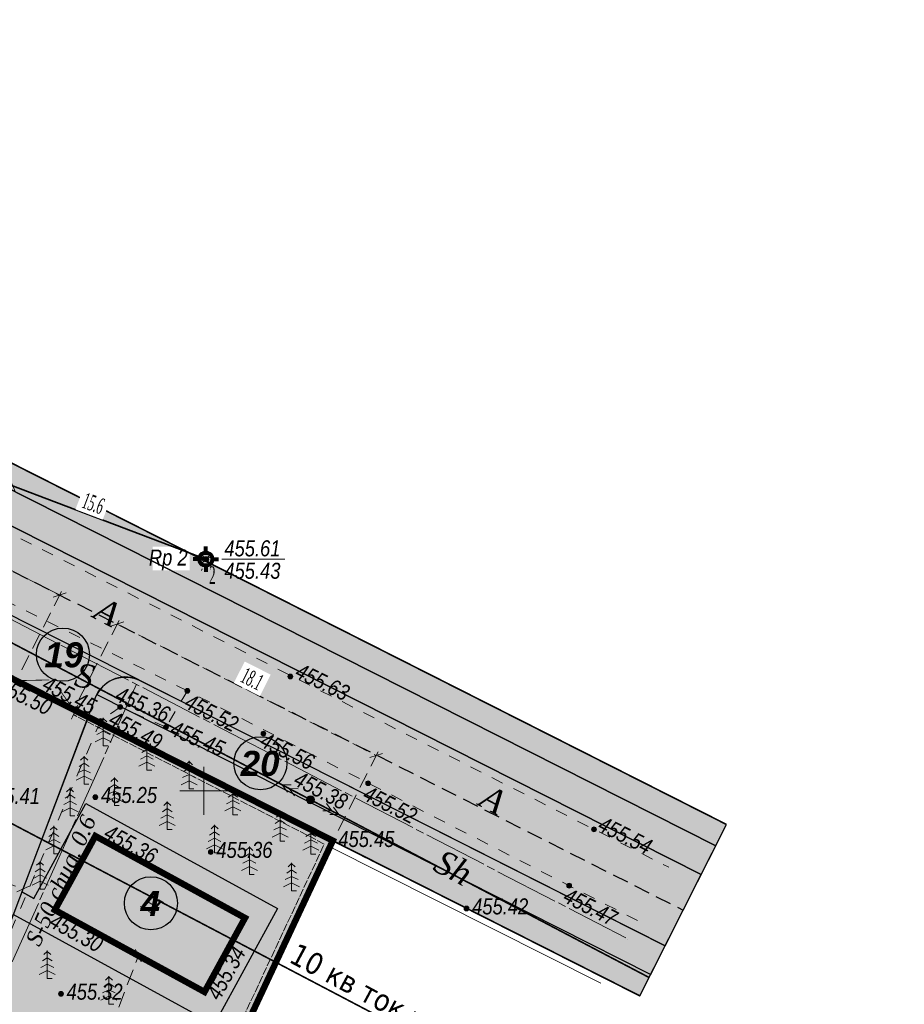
# Model space of a CAD drawing. Extents: x 398198 to 398512, y 4213857 to 4214102.
# Tile 28 of 30: x 398339 to 398394, y 4213987 to 4214048. Entities that reach past the tile are written whole.
import ezdxf
from ezdxf.enums import TextEntityAlignment as Align

# ---------------------------------------------------------------- set-up
doc = ezdxf.new("R2010")
doc.units = 0
doc.header["$LTSCALE"] = 0.5
doc.header["$MEASUREMENT"] = 0
for name, pattern in [('Auto_Street_NotBorder_Line_m1', [3, 1.5, -1.5]), ('Build_Contour_Notresid_m1', [1, 1, 0]), ('Commnctn_Waterpipes_Line_Unground_m1', [10, 8, -0.5, 1, -0.5]), ('Fence_Stone_Contour_Mr1m_m1', [1, 1, 0]), ('Footway_NotBorder_Line_m1', [3, 1.5, -1.5]), ('G_BUILDING_LINE', [3, 2, -1]), ('STRIH_1', [3, 2, -1]), ('ГОСТ 2.303 6', [12, 8, -1.5, 1, -1.5])]:
    doc.linetypes.add(name, pattern=pattern)
for name, color, linetype in [('(003) Пункты', 7, 'Continuous'), ('01_Red', 7, 'Continuous'), ('Bino', 7, 'Continuous'), ('koordinata', 7, 'Continuous'), ('TREE', 74, 'Continuous')]:
    doc.layers.add(name, color=color, linetype=linetype)
doc.layers.add('.', color=7, linetype='Continuous', lineweight=15)
doc.layers.add('Yozuvlar', color=250, linetype='Continuous', lineweight=18)
for name, color, linetype, lineweight, true_color in [('AUTO#_ROADS_EXIST_L', 7, 'Continuous', 15, 0x000000), ('AUTO#_ROADS_MTRAL_T', 7, 'Continuous', 15, 0x000000), ('COMMN_OBJCT_#####_B', 7, 'Continuous', 15, 0x000000), ('COMMN_OBJCT_WATER_L', 7, 'Continuous', 15, 0x000000), ('COMMN_OBJCT_WATER_T', 7, 'Continuous', 15, 0x000000), ('FENCE_GRDRL_#####_B', 7, 'Continuous', 15, 0x000000), ('GREEN_VGTAT_SRVEY_B', 7, 'Continuous', 15, 0x000000)]:
    doc.layers.add(name, color=color, linetype=linetype, lineweight=lineweight, true_color=true_color)
for name, color, linetype, true_color in [('BUILD_NORES_CNTUR_P', 7, 'Continuous', 0x000000), ('BUILD_NORES_TITLE_T', 7, 'Continuous', 0x000000), ('COMMN_OBJCT_ELCTR_B', 7, 'Continuous', 0x000000), ('FENCE_GRDRL_#####_L', 7, 'Continuous', 0x000000), ('GEODS_POINT_#####_B', 7, 'Continuous', 0x000000), ('GEODS_POINT_GRID#_B', 7, 'Continuous', 0x000000), ('GEODS_POINT_TITLE_A', 7, 'Continuous', 0x000000), ('RELEF_POINT_PICKT_B', 7, 'Continuous', 0x000000), ('RELEF_POINT_PICKT_T', 7, 'Continuous', 0x000000)]:
    doc.layers.add(name, color=color, linetype=linetype, true_color=true_color)
doc.styles.add('MtXpl_Times_New_Roma', font='times.ttf')
doc.styles.add('TIMES', font='times.ttf')
doc.styles.add('TimesNewRomanCyr', font='times.ttf', dxfattribs={"width": 0.5, "height": 1})
doc.styles.add('БМ-431 (Times New Roman К)', font='timesi.ttf', dxfattribs={"height": 1})
doc.styles.add('Д-431 (Arial Narrow К)', font='ARIALNI.TTF', dxfattribs={"height": 1})
doc.linetypes.add('Auto_Material_Border_Line_m1', pattern='A,0,[3,Topography.shx,S=0.5,R=0,X=0,Y=0],-0.5', length=0.5)
doc.linetypes.add('Fence_Stone_Mr1m_08_m1', pattern='A,8,[1,Topography.shx,S=0.8,R=90,X=0,Y=0],0', length=8)
doc.linetypes.add('ОГРАДА_М_1М', pattern='A,2.5,["о",Standard,S=1,R=0,X=0,Y=-0.35],0.5,["0",Standard,S=0.5,R=0,X=-0.3,Y=-0.25],2.5', length=5.5)
doc.dimstyles.new('GENPLAN1', dxfattribs={"dimscale": 0.5, "dimtxt": 1, "dimasz": 1.2, "dimexe": 1.3, "dimexo": 1.5, "dimgap": 0.5, "dimtad": 1, "dimdec": 1, "dimzin": 0, "dimdsep": 46, "dimtxsty": 'TimesNewRomanCyr', "dimblk1": 'OBLIQUE', "dimblk2": 'OBLIQUE', "dimsah": 1, "dimcen": 1, "dimadec": 0, "dimazin": 0, "dimtfac": 0.75, "dimtdec": 1, "dimtix": 1, "dimtmove": 0, "dimatfit": 3, "dimfxl": 1, "dimtvp": 1.2, "dimtfill": 1, "dimlwd": 0, "dimlwe": 0, "dimarcsym": 0})
pattern_1 = [(12.949675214, (0, 0), (0.225141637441, 0.359598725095), [0.15, -0.45]), (102.949675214, (0.0899, -0.0563), (-0.359598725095, 0.225141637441), [0.15, -0.45])]

# ---------------------------------------------------------------- blocks, each defined once
blk = doc.blocks.new('CommnctnPoleTcircle_m1')
at = {"layer": 'COMMN_OBJCT_#####_B', "lineweight": 13, "true_color": 0xfffffe}
h = blk.add_hatch(color=7, dxfattribs=at)
edge = h.paths.add_edge_path()
edge.add_arc((0, 0), 0.5, 0, 360)
at = {"layer": 'COMMN_OBJCT_#####_B', "color": 18, "lineweight": 9, "true_color": 0x000000}
blk.add_circle((0, 0), 0.5, dxfattribs=at)
blk = doc.blocks.new('ElectricHighVLP_m1')
at = {"layer": 'COMMN_OBJCT_ELCTR_B', "color": 18, "linetype": 'Continuous', "lineweight": 20, "true_color": 0x000000}
for p, q in [((0, 0), (4, 0)), ((3, 0), (2, 0.5)), ((3, 0), (2, -0.5)), ((4, 0), (3, 0.5)), ((4, 0), (3, -0.5))]:
    blk.add_line(p, q, dxfattribs=at)
blk = doc.blocks.new('PointRLT_m1')
at = {"layer": 'GEODS_POINT_#####_B', "lineweight": 0, "true_color": 0xfffffe}
h = blk.add_hatch(color=7, dxfattribs=at)
edge = h.paths.add_edge_path()
edge.add_arc((0, 0), 1, 0, 360)
at = {"layer": 'GEODS_POINT_#####_B', "color": 18, "lineweight": 15, "true_color": 0x000000}
for p, q in [((-0.71, -0.71), (0.71, 0.71)), ((-0.71, 0.71), (0.71, -0.71))]:
    blk.add_line(p, q, dxfattribs=at)
at = {"layer": 'GEODS_POINT_#####_B', "color": 18, "lineweight": 20, "true_color": 0x000000}
blk.add_circle((0, 0), 1, dxfattribs=at)
blk = doc.blocks.new('*U8')
at = {"layer": 'GEODS_POINT_TITLE_A', "color": 18, "lineweight": 13, "true_color": 0x000000}
blk.add_lwpolyline([(2, 0), (2, 0), (9.86, 0)], dxfattribs=at)
at = {"layer": 'GEODS_POINT_TITLE_A', "color": 18, "lineweight": 13, "true_color": 0x000000, "style": 'Д-431 (Arial Narrow К)'}
for tag, p in [('Otmetka_Golovki', (2.32, 0.35)), ('Otmetka_Zemli', (2.32, -2.45))]:
    blk.add_attdef(tag, p, '', height=2, dxfattribs=at)
at = {"color": 18, "lineweight": 13, "true_color": 0x000000}
blk.add_wipeout([(-6.63, 1.54), (-6.63, -1.39), (-2, -1.39), (-2, 1.54)], dxfattribs=at).dxf.layer = 'GEODS_POINT_TITLE_A'
at = {"layer": 'GEODS_POINT_TITLE_A', "color": 18, "lineweight": 13, "true_color": 0x000000, "style": 'Д-431 (Arial Narrow К)'}
blk.add_attdef('Nazvanie', text='', height=2, dxfattribs=at).set_placement((-2.27, -0.8), align=Align.RIGHT)
blk = doc.blocks.new('GreenSpruce_m1')
at = {"layer": 'GREEN_VGTAT_SRVEY_B', "color": 18, "linetype": 'Continuous', "lineweight": 13, "true_color": 0x000000, "flags": 128}
for points in [[(-0.62, 2.2), (0, 2.6), (0.62, 2.2)], [(-0.44, 3), (0, 3.4), (0.44, 3)], [(0, 3.5), (0, 0), (0.6, 0)], [(-0.8, 1.4), (0, 1.8), (0.8, 1.4)], [(-1, 0.5), (0, 1), (1, 0.5)]]:
    blk.add_lwpolyline(points, dxfattribs=at)
blk = doc.blocks.new('CrossCoord_m1')
at = {"layer": 'GEODS_POINT_GRID#_B', "color": 3, "lineweight": 20, "true_color": 0x00ff00, "flags": 128}
for points in [[(0, 3), (0, -3)], [(-3, 0), (3, 0)]]:
    blk.add_lwpolyline(points, dxfattribs=at)
blk = doc.blocks.new('PointHight_m1')
at = {"layer": 'RELEF_POINT_PICKT_B', "linetype": 'Continuous', "lineweight": 15, "true_color": 0x000000}
h = blk.add_hatch(color=18, dxfattribs=at)
edge = h.paths.add_edge_path()
edge.add_arc((0, 0), 0.3, 0, 360)
at = {"layer": 'RELEF_POINT_PICKT_B', "color": 18, "linetype": 'Continuous', "lineweight": 15, "true_color": 0x000000}
blk.add_circle((0, 0), 0.3, dxfattribs=at)
blk.add_point((0, 0), dxfattribs=at)
blk = doc.blocks.new('Gate_m1')
at = {"layer": 'FENCE_GRDRL_#####_B', "color": 18, "linetype": 'Continuous', "lineweight": 9, "true_color": 0x000000, "const_width": 0.1}
blk.add_lwpolyline([(0, -1), (0, 1)], dxfattribs=at)
blk = doc.blocks.new('wdqwqwwq')
at = {"layer": 'AUTO#_ROADS_EXIST_L', "color": 18, "linetype": 'Auto_Street_NotBorder_Line_m1', "lineweight": 15, "true_color": 0x000000}
for points, elevation in [([(398268.547, 4214052.45), (398323.86, 4214023.21), (398379.063, 4213995.215)], 456.053), ([(398377.095, 4213991.894), (398348.98, 4214006.24), (398322.01, 4214019.61), (398266.89, 4214048.997)], 455.472)]:
    blk.add_lwpolyline(points, dxfattribs=dict(at, elevation=elevation))
at = {"layer": 'AUTO#_ROADS_EXIST_L', "color": 18, "linetype": 'Auto_Material_Border_Line_m1', "lineweight": 15, "true_color": 0x000000, "flags": 128}
blk.add_lwpolyline([(398337.45, 4214007.33), (398342.04, 4214005.11)], dxfattribs=at)
at = {"layer": 'AUTO#_ROADS_EXIST_L', "color": 18, "linetype": 'Footway_NotBorder_Line_m1', "lineweight": 15, "true_color": 0x000000}
for points, elevation in [([(398348.98, 4214006.24), (398347.64, 4214003.98), (398344.78, 4214005.23), (398343.55, 4214004.36)], 455.472), ([(398343.55, 4214004.36), (398334.68, 4213983.58), (398335.25, 4213980.64), (398344.085, 4213976.911)], 455.485)]:
    blk.add_lwpolyline(points, dxfattribs=dict(at, elevation=elevation))
at = {"layer": 'BUILD_NORES_CNTUR_P', "color": 18, "linetype": 'Build_Contour_Notresid_m1', "lineweight": 13, "true_color": 0x000000, "flags": 128}
blk.add_lwpolyline([(398343.23, 4213997.17), (398352.58, 4213992.052), (398350.05, 4213987.43), (398340.7, 4213992.548)], close=True, dxfattribs=at)
at = {"layer": 'COMMN_OBJCT_WATER_L', "color": 5, "linetype": 'Commnctn_Waterpipes_Line_Unground_m1', "lineweight": 15, "true_color": 0x0000ff, "flags": 128}
for points in [[(398266.278, 4214047.85), (398376.504, 4213990.736), (398376.504, 4213990.736), (398376.504, 4213990.736)], [(398345.792, 4214006.65), (398335.621, 4213983.9)]]:
    blk.add_lwpolyline(points, dxfattribs=at)
at = {"layer": 'FENCE_GRDRL_#####_L', "color": 18, "linetype": 'Fence_Stone_Mr1m_08_m1', "lineweight": 13, "true_color": 0x000000, "elevation": 455.28}
for points in [[(398347.92, 4213975.18), (398358.06, 4213996.85), (398342.04, 4214005.11)], [(398357.88, 4213996.493), (398374.803, 4213987.971)]]:
    blk.add_lwpolyline(points, dxfattribs=at)
at = {"layer": 'FENCE_GRDRL_#####_L', "color": 18, "linetype": 'Fence_Stone_Contour_Mr1m_m1', "lineweight": 13, "true_color": 0x000000, "elevation": 455.28}
for points in [[(398347.613, 4213975.467), (398357.535, 4213996.671), (398341.857, 4214004.754)], [(398358.06, 4213996.85), (398374.983, 4213988.328)]]:
    blk.add_lwpolyline(points, dxfattribs=at)
at = {"layer": 'COMMN_OBJCT_#####_B', "color": 18, "true_color": 0x000000, "xscale": 0.5, "yscale": 0.5, "zscale": 0.5}
blk.add_blockref('CommnctnPoleTcircle_m1', (398356.67, 4213999.44), dxfattribs=at)
at = {"layer": 'COMMN_OBJCT_ELCTR_B', "color": 18, "true_color": 0x000000, "xscale": 0.5, "yscale": 0.5, "zscale": 0.5}
for rotation in [152.2913145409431, 332.2875541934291]:
    blk.add_blockref('ElectricHighVLP_m1', (398356.67, 4213999.44), dxfattribs=dict(at, rotation=rotation))
at = {"layer": 'FENCE_GRDRL_#####_B', "color": 18, "true_color": 0x000000, "xscale": 0.5, "yscale": 0.5, "zscale": 0.5, "rotation": 335.3852087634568}
blk.add_blockref('Gate_m1', (398341.938, 4214004.92), dxfattribs=at)
at = {"layer": 'GEODS_POINT_#####_B', "color": 18, "true_color": 0x000000, "xscale": 0.5, "yscale": 0.5, "zscale": 0.5}
blk.add_blockref('PointRLT_m1', (398350.13, 4214014.47), dxfattribs=at)
at = {"layer": 'GEODS_POINT_GRID#_B', "color": 3, "true_color": 0x00ff00, "xscale": 0.5, "yscale": 0.5, "zscale": 0.5}
blk.add_blockref('CrossCoord_m1', (398350, 4214000), dxfattribs=at)
at = {"layer": 'GREEN_VGTAT_SRVEY_B', "color": 18, "true_color": 0x000000, "xscale": 0.5, "yscale": 0.5, "zscale": 0.5}
for p in [(398343.725, 4214002.814), (398346.452, 4214001.282), (398342.532, 4214000.416), (398349.084, 4214000.117), (398344.424, 4213999.083), (398341.653, 4213998.442), (398351.828, 4213998.491), (398347.726, 4213997.588), (398354.776, 4213996.855), (398340.633, 4213996.048), (398350.68, 4213996.128), (398356.699, 4213996.034), (398352.854, 4213994.774), (398339.777, 4213993.843), (398355.494, 4213993.751), (398340.228, 4213988.263), (398344.075, 4213986.668)]:
    blk.add_blockref('GreenSpruce_m1', p, dxfattribs=at)
at = {"layer": 'RELEF_POINT_PICKT_B', "color": 18, "true_color": 0x000000, "xscale": 0.5, "yscale": 0.5, "zscale": 0.5}
for p in [(398355.41, 4214007.14, 455.628), (398348.98, 4214006.24, 455.518), (398342.04, 4214005.11, 455.453), (398344.78, 4214005.23, 455.36), (398343.55, 4214004.36, 455.485), (398347.64, 4214003.98, 455.452), (398353.73, 4214003.57, 455.564), (398360.27, 4214000.47, 455.523), (398343.23, 4213999.6, 455.252), (398356.67, 4213999.44, 455.376), (398374.38, 4213997.59, 455.536), (398343.23, 4213997.17, 455.36), (398358.06, 4213996.85, 455.446), (398350.44, 4213996.17, 455.363), (398372.83, 4213994.07, 455.472), (398366.42, 4213992.64, 455.423), (398340.77, 4213992.51, 455.3), (398341.08, 4213987.31, 455.321), (398350.05, 4213987.43, 455.34)]:
    blk.add_blockref('PointHight_m1', p, dxfattribs=at)
at = {"layer": 'AUTO#_ROADS_MTRAL_T', "color": 18, "true_color": 0x000000, "style": 'БМ-431 (Times New Roman К)'}
for s, rotation, p in [('A', 332.13825, (398343.623, 4214010.514)), ('S', 347.41416, (398342.4, 4214006.446)), ('A', 332.13825, (398367.718, 4213998.785)), ('Sh', 332.13825, (398365.242, 4213994.532))]:
    blk.add_text(s, height=1.5, rotation=rotation, dxfattribs=at).set_placement(p, align=Align.CENTER)
at = {"layer": 'BUILD_NORES_TITLE_T', "color": 18, "true_color": 0x000000, "style": 'БМ-431 (Times New Roman К)'}
blk.add_text('H', height=1, rotation=330.12914, dxfattribs=at).set_placement((398346.74, 4213992.907), align=Align.MIDDLE)
at = {"layer": 'COMMN_OBJCT_WATER_T', "color": 18, "linetype": 'Continuous', "true_color": 0x000000, "style": 'БМ-431 (Times New Roman К)'}
blk.add_text('S-50 chuq. 0.6', height=1, rotation=65.94578, dxfattribs=at).set_placement((398341.19, 4213994.343), align=Align.MIDDLE)
at = {"layer": 'RELEF_POINT_PICKT_T', "color": 18, "true_color": 0x000000, "style": 'Д-431 (Arial Narrow К)'}
for s, rotation, p in [('455.63', 334.0093, (398355.847, 4214007.568, 455.628)), ('455.50', 334.18879, (398337.262, 4214006.66, 455.498)), ('455.45', 332.72411, (398340.058, 4214006.789, 455.453)), ('455.36', 336.39164, (398344.591, 4214006.104, 455.36)), ('455.52', 332.96603, (398348.931, 4214005.667, 455.518)), ('455.49', 332.001, (398344.206, 4214004.606, 455.485)), ('455.45', 336.39164, (398348.015, 4214003.964, 455.452)), ('455.56', 334.0093, (398353.655, 4214003.249, 455.564)), ('455.38', 332.28596, (398355.769, 4214000.845, 455.376)), ('455.52', 333.16386, (398360.088, 4213999.924, 455.523)), ('455.36', 331.30309, (398343.911, 4213997.51, 455.36)), ('455.54', 333.10925, (398374.769, 4213998.003, 455.536)), ('455.47', 332.96603, (398372.601, 4213993.541, 455.472)), ('455.30', 331.30309, (398340.505, 4213991.982, 455.3)), ('455.34', 61.30309, (398350.547, 4213987.073, 455.34))]:
    blk.add_text(s, height=1, rotation=rotation, dxfattribs=at).set_placement(p, align=Align.MIDDLE_LEFT)
for s, p in [('455.41', (398336.27, 4213999.675, 455.406)), ('455.25', (398343.58, 4213999.735, 455.252)), ('455.45', (398358.41, 4213996.985, 455.446)), ('455.36', (398350.79, 4213996.305, 455.363)), ('455.42', (398366.77, 4213992.775, 455.423)), ('455.32', (398341.43, 4213987.445, 455.321))]:
    blk.add_text(s, height=1, dxfattribs=at).set_placement(p, align=Align.MIDDLE_LEFT)
at = {"layer": 'GEODS_POINT_TITLE_A', "color": 18, "true_color": 0x000000, "xscale": 0.5, "yscale": 0.5, "zscale": 0.5}
blk.add_blockref('*U8', (398350.13, 4214014.47), dxfattribs=at).add_auto_attribs({'Nazvanie': 'Rp 2', 'Otmetka_Golovki': '455.61', 'Otmetka_Zemli': '455.43'})
at = {"layer": 'RELEF_POINT_PICKT_B', "color": 18, "true_color": 0x000000, "xscale": 0.5, "yscale": 0.5, "zscale": 0.5}
for p in [(398350.13, 4214014.47, 455.428), (398350.16, 4214014.46, 455.613)]:
    blk.add_blockref('PointHight_m1', p, dxfattribs=at)
blk = doc.blocks.new('_Oblique')
at = {"color": 0, "linetype": 'ByBlock', "lineweight": -2}
blk.add_line((-0.5, -0.5), (0.5, 0.5), dxfattribs=at)
blk = doc.blocks.new('*D120')
at = {"color": 0, "linetype": 'G_BUILDING_LINE', "lineweight": 0, "transparency": 16777216}
for p, q in [((398333.367, 4213996.694), (398333.332, 4213996.6)), ((398333.101, 4213995.992), (398338.711, 4213993.864)), ((398338.977, 4213994.565), (398338.942, 4213994.472))]:
    blk.add_line(p, q, dxfattribs=at)
at = {"layer": 'Defpoints', "color": 0, "linetype": 'Continuous', "transparency": 16777216}
for p in [(398333.101, 4213995.992, 455.388), (398338.711, 4213993.864), (398338.711, 4213993.864)]:
    blk.add_point(p, dxfattribs=at)
at = {"color": 0, "linetype": 'Continuous', "lineweight": 0, "transparency": 16777216, "xscale": 0.6, "yscale": 0.6, "zscale": 0.6}
for p, rotation in [((398333.101, 4213995.992), 159.2238111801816), ((398338.711, 4213993.864), 339.2238111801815)]:
    blk.add_blockref('_Oblique', p, dxfattribs=dict(at, rotation=rotation))
at = {"color": 0, "linetype": 'Continuous', "transparency": 16777216, "insert": (398336.176, 4213995.639), "char_height": 1, "attachment_point": 5, "rotation": 339.22381, "style": 'TimesNewRomanCyr', "bg_fill": 3, "box_fill_scale": 1.25, "bg_fill_color": 256, "bg_fill_true_color": 13158600, "bg_fill_transparency": 0}
blk.add_mtext('6.0', dxfattribs=at)
blk = doc.blocks.new('*D127')
at = {"color": 0, "linetype": 'G_BUILDING_LINE', "lineweight": 0, "transparency": 16777216}
for p, q in [((398341.473, 4213978.069), (398345.921, 4213989.691)), ((398345.22, 4213989.959), (398345.313, 4213989.923)), ((398340.773, 4213978.337), (398340.866, 4213978.301))]:
    blk.add_line(p, q, dxfattribs=at)
at = {"layer": 'Defpoints', "color": 0, "linetype": 'Continuous', "transparency": 16777216}
for p in [(398345.921, 4213989.691, 455.36), (398345.921, 4213989.691), (398341.473, 4213978.069)]:
    blk.add_point(p, dxfattribs=at)
at = {"color": 0, "linetype": 'Continuous', "lineweight": 0, "transparency": 16777216, "xscale": 0.6, "yscale": 0.6, "zscale": 0.6}
for p, rotation in [((398345.921, 4213989.691), 69.06004872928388), ((398341.473, 4213978.069), 249.0600487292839)]:
    blk.add_blockref('_Oblique', p, dxfattribs=dict(at, rotation=rotation))
at = {"color": 0, "linetype": 'Continuous', "transparency": 16777216, "insert": (398342.987, 4213984.151), "char_height": 1, "attachment_point": 5, "rotation": 69.06005, "style": 'TimesNewRomanCyr', "bg_fill": 3, "box_fill_scale": 1.25, "bg_fill_color": 256, "bg_fill_true_color": 13158600, "bg_fill_transparency": 0}
blk.add_mtext('12.4', dxfattribs=at)
blk = doc.blocks.new('ЦЕППП3П')
at = {"layer": '.', "linetype": 'ByBlock', "lineweight": 30, "true_color": 0xffffff}
h = blk.add_hatch(color=7, dxfattribs=at)
h.dxf.hatch_style = 1
edge = h.paths.add_edge_path()
edge.add_arc((45296.45, 54957.093), 1.274, 0, 360)
at = {"color": 0, "linetype": 'ByBlock', "lineweight": 25}
blk.add_circle((45296.45, 54957.093), 1.274, dxfattribs=at)
blk = doc.blocks.new('пацкпкппк')
at = {"layer": 'koordinata', "linetype": 'ByBlock', "lineweight": 30}
blk.add_hatch(color=1, dxfattribs=at).paths.add_polyline_path([(45128.646, 54978.172, 1), (45128.896, 54978.172, 1)], flags=0)
at = {"layer": 'koordinata', "color": 1, "linetype": 'ByBlock', "lineweight": 30}
for points in [[(45129.021, 54978.422), (45128.521, 54977.922)], [(45128.521, 54978.422), (45129.021, 54977.922)]]:
    blk.add_lwpolyline(points, dxfattribs=at)
blk = doc.blocks.new('*D160')
at = {"color": 0, "linetype": 'G_BUILDING_LINE', "lineweight": 0, "transparency": 16777216}
for p, q in [((398284.067, 4214035.13), (398286.729, 4214040.396)), ((398286.436, 4214039.816), (398340.998, 4214012.233)), ((398338.629, 4214007.547), (398341.291, 4214012.813))]:
    blk.add_line(p, q, dxfattribs=at)
at = {"layer": 'Defpoints', "color": 0, "linetype": 'Continuous', "transparency": 16777216}
for p in [(398283.729, 4214034.461), (398340.998, 4214012.233), (398338.291, 4214006.878)]:
    blk.add_point(p, dxfattribs=at)
at = {"color": 0, "linetype": 'Continuous', "lineweight": 0, "transparency": 16777216, "xscale": 0.6, "yscale": 0.6, "zscale": 0.6}
for p, rotation in [((398286.436, 4214039.816), 153.1814722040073), ((398340.998, 4214012.233), 333.1814722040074)]:
    blk.add_blockref('_Oblique', p, dxfattribs=dict(at, rotation=rotation))
at = {"color": 0, "linetype": 'Continuous', "transparency": 16777216, "insert": (398314.06, 4214026.703), "char_height": 1, "attachment_point": 5, "rotation": 333.18147, "style": 'TimesNewRomanCyr', "bg_fill": 3, "box_fill_scale": 1.25, "bg_fill_color": 256, "bg_fill_true_color": 13158600, "bg_fill_transparency": 0}
blk.add_mtext('61.1', dxfattribs=at)
blk = doc.blocks.new('*D162')
at = {"color": 0, "linetype": 'G_BUILDING_LINE', "lineweight": 0, "transparency": 16777216}
for p, q in [((398342.22, 4214005.732), (398344.891, 4214010.994)), ((398344.597, 4214010.414), (398360.776, 4214002.2)), ((398358.4, 4213997.519), (398361.07, 4214002.78))]:
    blk.add_line(p, q, dxfattribs=at)
at = {"layer": 'Defpoints', "color": 0, "linetype": 'Continuous', "transparency": 16777216}
for p in [(398341.881, 4214005.064, 455.388), (398360.776, 4214002.2), (398358.06, 4213996.85, 455.388)]:
    blk.add_point(p, dxfattribs=at)
at = {"color": 0, "linetype": 'Continuous', "lineweight": 0, "transparency": 16777216, "xscale": 0.6, "yscale": 0.6, "zscale": 0.6}
for p, rotation in [((398344.597, 4214010.414), 153.084714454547), ((398360.776, 4214002.2), 333.0847144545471)]:
    blk.add_blockref('_Oblique', p, dxfattribs=dict(at, rotation=rotation))
at = {"color": 0, "linetype": 'Continuous', "transparency": 16777216, "insert": (398353.031, 4214006.985), "char_height": 1, "attachment_point": 5, "rotation": 333.08471, "style": 'TimesNewRomanCyr', "bg_fill": 3, "box_fill_scale": 1.25, "bg_fill_color": 256, "bg_fill_true_color": 13158600, "bg_fill_transparency": 0}
blk.add_mtext('18.1', dxfattribs=at)
blk = doc.blocks.new('*D168')
at = {"color": 0, "linetype": 'G_BUILDING_LINE', "lineweight": 0, "transparency": 16777216}
for p, q in [((398335.536, 4214020.007), (398350.13, 4214014.47)), ((398335.27, 4214019.307), (398335.305, 4214019.399)), ((398349.865, 4214013.77), (398349.899, 4214013.862))]:
    blk.add_line(p, q, dxfattribs=at)
at = {"layer": 'Defpoints', "color": 0, "linetype": 'Continuous', "transparency": 16777216}
for p in [(398335.536, 4214020.008), (398350.13, 4214014.47), (398350.131, 4214014.471, 455.613)]:
    blk.add_point(p, dxfattribs=at)
at = {"color": 0, "linetype": 'Continuous', "lineweight": 0, "transparency": 16777216, "xscale": 0.6, "yscale": 0.6, "zscale": 0.6}
for p, rotation in [((398335.536, 4214020.007), 159.2246748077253), ((398350.13, 4214014.47), 339.2246748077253)]:
    blk.add_blockref('_Oblique', p, dxfattribs=dict(at, rotation=rotation))
at = {"color": 0, "linetype": 'Continuous', "transparency": 16777216, "insert": (398343.102, 4214017.949), "char_height": 1, "attachment_point": 5, "rotation": 339.22467, "style": 'TimesNewRomanCyr', "bg_fill": 3, "box_fill_scale": 1.25, "bg_fill_color": 256, "bg_fill_true_color": 13158600, "bg_fill_transparency": 0}
blk.add_mtext('15.6', dxfattribs=at)
blk = doc.blocks.new('*D170')
at = {"color": 0, "linetype": 'G_BUILDING_LINE', "lineweight": 0, "transparency": 16777216}
blk.add_arc((398335.536, 4214020.008), 2.717, 249.22381, 339.21908, dxfattribs=at)
at = {"layer": 'Defpoints', "color": 0, "linetype": 'Continuous', "transparency": 16777216}
for p in [(398335.536, 4214020.008, 455.388), (398335.536, 4214020.008, 455.388), (398350.13, 4214014.47, 455.388), (398328.967, 4214002.694, 455.388)]:
    blk.add_point(p, dxfattribs=at)
at = {"color": 0, "linetype": 'Continuous', "lineweight": 0, "transparency": 16777216, "xscale": 0.6, "yscale": 0.6, "zscale": 0.6}
for p, rotation in [((398338.077, 4214019.044), 69.21907635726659), ((398334.572, 4214017.468), 159.2238112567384)]:
    blk.add_blockref('_Oblique', p, dxfattribs=dict(at, rotation=rotation))
at = {"color": 0, "linetype": 'Continuous', "transparency": 16777216, "insert": (398336.339, 4214018.223), "char_height": 1, "attachment_point": 5, "rotation": 24.22144, "style": 'TimesNewRomanCyr', "bg_fill": 3, "box_fill_scale": 1.25, "bg_fill_color": 256, "bg_fill_true_color": 13158600, "bg_fill_transparency": 0}
blk.add_mtext('90°', dxfattribs=at)
at = {"layer": 'Defpoints', "color": 0, "linetype": 'Continuous', "transparency": 16777216}
blk.add_point((398335.972, 4214017.326), dxfattribs=at)
blk = doc.blocks.new('vqwervqwerv')
at = {"color": 1, "linetype": 'ByBlock', "lineweight": 80}
for p, q in [((3154.43, 2233.42), (3154.43, 2234.42)), ((3153.39, 2232.38), (3152.39, 2232.38)), ((3154.43, 2231.35), (3154.43, 2230.35)), ((3155.46, 2232.38), (3156.46, 2232.38))]:
    blk.add_line(p, q, dxfattribs=at)
blk.add_circle((3154.43, 2232.38), 1.04, dxfattribs=at)

msp = doc.modelspace()

# ---------------------------------------------------------------- hatches: boundary and pattern name
at = {"linetype": 'ByBlock', "lineweight": 30}
h = msp.add_hatch(color=31, dxfattribs=at)
h.dxf.hatch_style = 1
h.paths.add_polyline_path([(398343.23, 4213997.17), (398352.58, 4213992.052), (398350.05, 4213987.43), (398340.7, 4213992.548)])
at = {"layer": '01_Red', "linetype": 'Continuous'}
h = msp.add_hatch(color=256, dxfattribs=at)
h.dxf.hatch_style = 1
h.set_gradient(color1=(71, 71, 71), color2=(82, 82, 82), one_color=1, tint=0.32)
h.paths.add_polyline_path([(398266.017, 4214047.338), (398378.827, 4213990.306), (398381.083, 4213994.768), (398268.273, 4214051.8)])
at = {"layer": 'Bino', "lineweight": 15, "ltscale": 0.1}
h = msp.add_hatch(color=254, dxfattribs=at)
h.dxf.hatch_style = 1
h.paths.add_polyline_path([(398233.342, 4213931.644), (398271.65, 4213917.38), (398291.794, 4213909.099), (398303.242, 4213940.203), (398309.986, 4213937.71), (398310.86, 4213940.19), (398308.097, 4213941.312), (398323.516, 4213978.502), (398345.425, 4213969.254), (398358.067, 4213996.88), (398377.248, 4213987.183), (398382.662, 4213997.892), (398269.852, 4214054.924), (398264.438, 4214044.215), (398272.95, 4214039.91), (398267.49, 4214024.12), (398249.17, 4213975.89), (398241.71, 4213955.82), (398239.555, 4213948.88)])
at = {"layer": 'TREE', "lineweight": 0}
h = msp.add_hatch(dxfattribs=at)
h.set_pattern_fill('CROSS', color=256, scale=1.2, angle=12.94968)
h.set_pattern_definition(pattern_1)
h.paths.add_polyline_path([(398268.273, 4214051.8), (398381.083, 4213994.768), (398381.985, 4213996.553), (398269.175, 4214053.585)])
h = msp.add_hatch(dxfattribs=at)
h.set_pattern_fill('CROSS', color=256, scale=1.2, angle=12.94968)
h.set_pattern_definition(pattern_1)
edge = h.paths.add_edge_path()
edge.add_arc((398345.116, 4214005.108), 2, 63.18084, 153.18084)
edge.add_line((398343.331, 4214006.01), (398377.925, 4213988.521))
edge.add_line((398377.925, 4213988.521), (398378.827, 4213990.306))
edge.add_line((398378.827, 4213990.306), (398346.018, 4214006.893))
h = msp.add_hatch(dxfattribs=at)
h.set_pattern_fill('CROSS', color=256, scale=1.2, angle=12.94968)
h.set_pattern_definition(pattern_1)
edge = h.paths.add_edge_path()
edge.add_line((398338.103, 4213992.26), (398334.53, 4213982.843))
edge.add_arc((398336.4, 4213982.133), 2, 159.22381, 249.22381)
edge.add_line((398335.69, 4213980.263), (398342.995, 4213977.492))
edge.add_line((398342.995, 4213977.492), (398343.35, 4213978.427))
edge.add_line((398343.35, 4213978.427), (398348.516, 4213976.467))
edge.add_line((398348.516, 4213976.467), (398358.067, 4213996.88))
edge.add_line((398358.067, 4213996.88), (398342.786, 4214004.605))
edge.add_line((398342.786, 4214004.605), (398338.64, 4213993.676))
edge.add_line((398338.64, 4213993.676), (398339.384, 4213993.269))
edge.add_line((398339.384, 4213993.269), (398342.635, 4213999.206))
edge.add_line((398342.635, 4213999.206), (398354.616, 4213992.647))
edge.add_line((398354.616, 4213992.647), (398350.645, 4213985.394))
edge.add_line((398350.645, 4213985.394), (398338.103, 4213992.26))

# ---------------------------------------------------------------- linework, layer by layer
at = {"linetype": 'Continuous'}
msp.add_lwpolyline([(398233.342, 4213931.644), (398271.65, 4213917.38), (398291.794, 4213909.099), (398303.242, 4213940.203), (398309.986, 4213937.71), (398310.86, 4213940.19), (398308.097, 4213941.312), (398323.516, 4213978.502), (398345.425, 4213969.254), (398358.067, 4213996.88), (398377.248, 4213987.183), (398382.662, 4213997.892), (398269.852, 4214054.924), (398264.438, 4214044.215), (398272.95, 4214039.91), (398267.49, 4214024.12), (398249.17, 4213975.89), (398241.71, 4213955.82), (398239.555, 4213948.88)], close=True, dxfattribs=at)

# ---------------------------------------------------------------- next in the draw order: block references
msp.add_blockref('wdqwqwwq', (0, 0), dxfattribs=at)

# ---------------------------------------------------------------- next in the draw order: linework, layer by layer
at = {"color": 1, "linetype": 'Continuous', "const_width": 0.1, "elevation": -51.343}
for points in [[(398269.852, 4214054.924), (398382.662, 4213997.892)], [(398264.438, 4214044.215), (398377.248, 4213987.183)]]:
    msp.add_lwpolyline(points, dxfattribs=at)
at = {"linetype": 'Continuous', "elevation": -51.343}
msp.add_lwpolyline([(398268.273, 4214051.8), (398381.083, 4213994.768), (398381.985, 4213996.553), (398269.175, 4214053.585)], close=True, dxfattribs=at)
at = {"linetype": 'Continuous'}
for points, elevation in [([(398269.175, 4214053.585), (398381.985, 4213996.553)], -51.343), ([(398343.321, 4214006.015), (398377.925, 4213988.521)], -51.343), ([(398339.384, 4213993.269), (398342.635, 4213999.206), (398354.616, 4213992.647), (398350.645, 4213985.394), (398338.103, 4213992.26)], 455.36), ([(398377.248, 4213987.183), (398382.662, 4213997.892)], -51.343), ([(398339.384, 4213993.269), (398338.64, 4213993.676)], 455.36)]:
    msp.add_lwpolyline(points, dxfattribs=dict(at, elevation=elevation))
msp.add_lwpolyline([(398266.017, 4214047.338), (398378.827, 4213990.306), (398381.083, 4213994.768), (398268.273, 4214051.8)], close=True, dxfattribs=at)
at = {"color": 7, "linetype": 'STRIH_1', "true_color": 0xffffff, "elevation": -51.343}
msp.add_lwpolyline([(398267.145, 4214049.569), (398379.955, 4213992.537)], dxfattribs=at)
at = {"color": 6, "linetype": 'Continuous', "const_width": 0.1}
for points in [[(398275.612, 4214042.745), (398326.13, 4214015.48), (398356.67, 4213999.44), (398377.828, 4213988.329)], [(398270.863, 4214033.945), (398321.43, 4214006.653), (398352.02, 4213990.587), (398373.178, 4213979.476)]]:
    msp.add_lwpolyline(points, dxfattribs=at)
at = {"linetype": 'Continuous'}
msp.add_lwpolyline([(398348.516, 4213976.467), (398343.35, 4213978.427), (398342.995, 4213977.492), (398335.69, 4213980.263, -0.414214), (398334.53, 4213982.843), (398343.246, 4214005.817, -0.445453), (398346.018, 4214006.893), (398350.249, 4214004.754)], format="xyb", dxfattribs=at)
at = {"color": 5, "linetype": 'ОГРАДА_М_1М', "lineweight": 20, "const_width": 0.05}
msp.add_lwpolyline([(398338.291, 4214006.878), (398340.361, 4214006.923)], dxfattribs=at)
at = {"linetype": 'Continuous'}
for points in [[(398346.018, 4214006.893, 0.414214), (398343.331, 4214006.01), (398377.925, 4213988.521), (398378.827, 4213990.306)], [(398338.103, 4213992.26), (398334.53, 4213982.843, 0.414214), (398335.69, 4213980.263), (398342.995, 4213977.492), (398343.35, 4213978.427), (398348.516, 4213976.467), (398358.067, 4213996.88), (398342.786, 4214004.605), (398338.64, 4213993.676), (398339.384, 4213993.269), (398342.635, 4213999.206), (398354.616, 4213992.647), (398350.645, 4213985.394)]]:
    msp.add_lwpolyline(points, format="xyb", close=True, dxfattribs=at)
at = {"color": 5, "linetype": 'ОГРАДА_М_1М', "lineweight": 20, "const_width": 0.05, "elevation": 455.388}
for points in [[(398341.881, 4214005.064), (398340.765, 4214006.622)], [(398341.881, 4214005.064), (398358.06, 4213996.85)]]:
    msp.add_lwpolyline(points, dxfattribs=at)
at = {"linetype": 'Continuous', "const_width": 0.4, "elevation": 455.36}
msp.add_lwpolyline([(398343.23, 4213997.17), (398352.58, 4213992.052), (398350.05, 4213987.43), (398340.7, 4213992.548)], close=True, dxfattribs=at)
at = {"layer": 'Yozuvlar', "color": 6, "linetype": 'ГОСТ 2.303 6', "lineweight": 25, "ltscale": 0.5, "const_width": 0.4}
msp.add_lwpolyline([(398233.342, 4213931.644), (398271.65, 4213917.39), (398291.794, 4213909.099), (398303.264, 4213940.261), (398309.986, 4213937.71), (398310.92, 4213940.171), (398308.097, 4213941.312), (398311.73, 4213950.3), (398314.41, 4213956.93), (398323.516, 4213978.502), (398323.885, 4213978.347), (398345.425, 4213969.254), (398347.978, 4213975.318), (398358.067, 4213996.88), (398272.95, 4214039.91), (398268.73, 4214027.85), (398267.49, 4214024.12), (398252.87, 4213985.27), (398249.17, 4213975.89), (398241.71, 4213955.82), (398239.508, 4213948.75)], close=True, dxfattribs=at)

# ---------------------------------------------------------------- next in the draw order: block references
at = {"color": 1}
msp.add_blockref('пацкпкппк', (353221.359, 4159036.299, 455.613), dxfattribs=at)
at = {"xscale": 1.302954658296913, "yscale": 1.302954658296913, "zscale": 1.302954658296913}
for p in [(339321.984, 4142401.903), (339334.322, 4142395.118), (339327.482, 4142386.368)]:
    msp.add_blockref('ЦЕППП3П', p, dxfattribs=at)

# ---------------------------------------------------------------- next in the draw order: texts
at = {"layer": '(003) Пункты', "color": 6, "insert": (398355.884, 4213990.537), "char_height": 1.35924, "width": 77.00666, "attachment_point": 1, "rotation": 331.77756, "style": 'MtXpl_Times_New_Roma'}
msp.add_mtext('{\\fTahoma|b0|i0|c0|p34;10 \\fTahoma|b0|i0|c204|p34;кв ток химоя чизиғи.}', dxfattribs=at)
at = {"color": 1, "linetype": 'ByBlock', "lineweight": 30, "char_height": 1.56355, "width": 3.2452, "attachment_point": 1}
for s, insert in [('\\pi0.53526;{\\fArial|b1|i1|c0|p34;19}', (398339.514, 4214009.274)), ('\\pi0.45741;{\\fArial|b1|i1|c0|p34;20}', (398351.853, 4214002.489)), ('\\pi1.0408;{\\fArial|b1|i1|c0|p34;4}', (398345.013, 4213993.739))]:
    msp.add_mtext(s, dxfattribs=dict(at, insert=insert))
at = {"layer": 'koordinata', "color": 1, "linetype": 'ByBlock', "lineweight": 30, "style": 'TIMES', "width": 0.5}
msp.add_text('2', height=1.1, dxfattribs=at).set_placement((398350.33, 4214012.923, -43.235))

# ---------------------------------------------------------------- next in the draw order: dimensions: what is measured, and where the dimension line sits
at = {"color": 5, "linetype": 'Continuous'}
for p1, p2, distance, picture, middle in [((398283.729, 4214034.461), (398338.291, 4214006.878), 6, '*D160', (398314.06, 4214026.703)), ((398341.881, 4214005.064, 455.388), (398358.06, 4213996.85, 455.388), 6, '*D162', (398353.031, 4214006.985)), ((398333.101, 4213995.992, 455.388), (398338.711, 4213993.864), 0, '*D120', (398336.176, 4213995.639)), ((398341.473, 4213978.069), (398345.921, 4213989.691, 455.36), 0, '*D127', (398342.987, 4213984.151))]:
    dim = msp.add_aligned_dim(p1=p1, p2=p2, distance=distance, dimstyle='GENPLAN1', dxfattribs=at)
    dim.commit()
    dim.dimension.update_dxf_attribs({"geometry": picture, "text_midpoint": middle})

# ---------------------------------------------------------------- next in the draw order: linework, layer by layer
at = {"color": 1, "linetype": 'Continuous', "const_width": 0.1, "elevation": 455.388}
msp.add_lwpolyline([(398328.967, 4214002.694), (398335.536, 4214020.008), (398350.13, 4214014.47)], dxfattribs=at)

# ---------------------------------------------------------------- next in the draw order: dimensions: what is measured, and where the dimension line sits
at = {"color": 1, "linetype": 'Continuous'}
dim = msp.add_aligned_dim(p1=(398335.536, 4214020.008), p2=(398350.131, 4214014.471, 455.613), distance=-0.002, dimstyle='GENPLAN1', dxfattribs=at)
dim.commit()
dim.dimension.update_dxf_attribs({"geometry": '*D168', "text_midpoint": (398343.102, 4214017.949)})

# ---------------------------------------------------------------- next in the draw order: dimensions: what is measured, and where the dimension line sits
dim = msp.add_angular_dim_2l(base=(398335.972, 4214017.326), line1=((398328.967, 4214002.694, 455.388), (398335.536, 4214020.008, 455.388)), line2=((398335.536, 4214020.008, 455.388), (398350.13, 4214014.47, 455.388)), dimstyle='GENPLAN1', dxfattribs=at)
dim.commit()
dim.dimension.update_dxf_attribs({"geometry": '*D170', "text_midpoint": (398336.339, 4214018.223)})

# ---------------------------------------------------------------- next in the draw order: hatches: boundary and pattern name
at = {"layer": '.', "linetype": 'Continuous', "lineweight": 35, "true_color": 0xffffff}
h = msp.add_hatch(color=7, dxfattribs=at)
h.dxf.hatch_style = 1
h.paths.add_polyline_path([(398214.889, 4214067.264), (398511.889, 4214067.264), (398511.889, 4213857.264), (398214.889, 4213857.264)])
h.paths.add_polyline_path([(398224.889, 4214064.764), (398509.389, 4214064.764), (398509.389, 4213859.764), (398224.889, 4213859.764)], flags=16)

# ---------------------------------------------------------------- next in the draw order: block references
at = {"color": 5, "linetype": 'ByBlock', "lineweight": 80, "xscale": 0.3871189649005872, "yscale": 0.3871189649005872, "zscale": 0.3871189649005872}
msp.add_blockref('vqwervqwerv', (397128.992, 4213150.272), dxfattribs=at)

doc.saveas('drawing.dxf')
